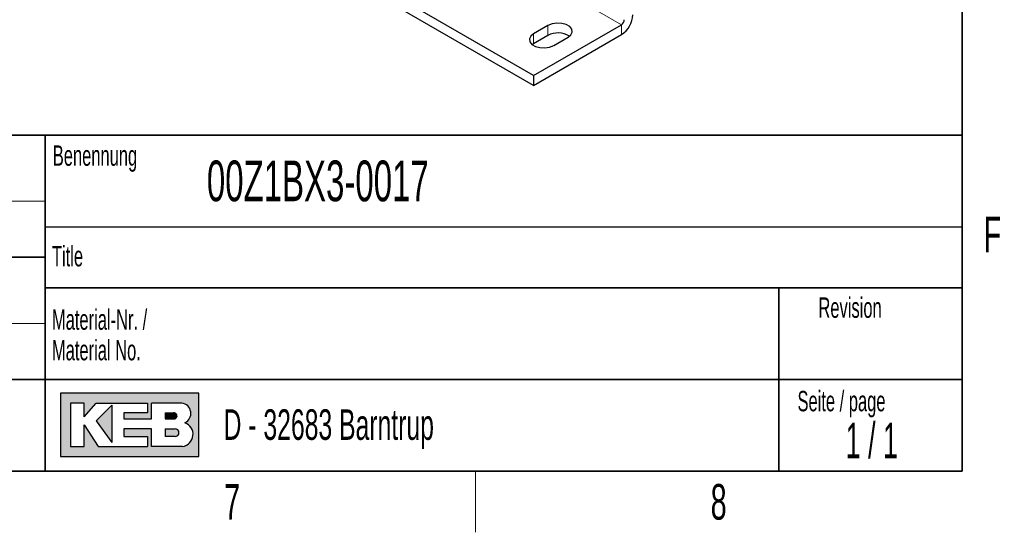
# Model space of a CAD drawing. Header units: millimetres. Extents: x 5 to 418, y 2 to 292.
# Tile 14 of 20: x 316 to 412, y 6 to 56. Entities that reach past the tile are written whole.
import ezdxf

# ---------------------------------------------------------------- set-up
doc = ezdxf.new("R2010")
doc.units = ezdxf.units.MM
doc.layers.add('SLD-0', color=7, linetype='Continuous')
doc.styles.add('SLDTEXTSTYLE0', font='TXT', dxfattribs={"width": 0.605})
doc.styles.add('SLDTEXTSTYLE1', font='TXT', dxfattribs={"width": 0.563})

msp = doc.modelspace()

# ---------------------------------------------------------------- hatches: boundary and pattern name
at = {"linetype": 'Continuous'}
h = msp.add_hatch(color=7, dxfattribs=at)
h.paths.add_polyline_path([(319.519086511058, 13.45626988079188), (333.083981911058, 13.45626988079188), (333.083981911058, 19.65736492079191), (319.519086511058, 19.65736492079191)], flags=0)
edge = h.paths.add_edge_path(flags=0)
edge.add_arc((331.3188604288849, 15.61738520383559), 1.20464082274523, -81.72003226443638, 70.1709600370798, ccw=False)
edge.add_line((331.4923410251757, 14.42530131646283), (331.480008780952, 14.42519098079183))
edge.add_line((331.480008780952, 14.42519098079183), (328.4331606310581, 14.42519098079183))
edge.add_line((328.4331606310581, 14.42519098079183), (328.4331606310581, 16.16924896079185))
edge.add_line((328.4331606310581, 16.16924896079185), (325.7201815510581, 16.16924896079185))
edge.add_line((325.7201815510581, 16.16924896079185), (325.7201815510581, 15.39411208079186))
edge.add_line((325.7201815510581, 15.39411208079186), (328.0455921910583, 15.39411208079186))
edge.add_line((328.0455921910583, 15.39411208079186), (328.0455921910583, 14.42519098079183))
edge.add_line((328.0455921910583, 14.42519098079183), (323.2009866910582, 14.42519098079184))
edge.add_line((323.2009866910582, 14.42519098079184), (321.8444971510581, 16.55681740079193))
edge.add_line((321.8444971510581, 16.55681740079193), (321.8444971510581, 14.42519098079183))
edge.add_line((321.8444971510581, 14.42519098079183), (320.4880076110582, 14.42519098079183))
edge.add_line((320.4880076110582, 14.42519098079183), (320.4880076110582, 18.68844382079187))
edge.add_line((320.4880076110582, 18.68844382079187), (321.8444971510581, 18.68844382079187))
edge.add_line((321.8444971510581, 18.68844382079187), (321.8444971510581, 17.33195428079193))
edge.add_line((321.8444971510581, 17.33195428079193), (323.0072024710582, 18.68844382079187))
edge.add_line((323.0072024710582, 18.68844382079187), (328.0455921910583, 18.68844382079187))
edge.add_line((328.0455921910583, 18.68844382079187), (328.0455921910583, 17.71952272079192))
edge.add_line((328.0455921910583, 17.71952272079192), (325.7201815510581, 17.71952272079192))
edge.add_line((325.7201815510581, 17.71952272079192), (325.7201815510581, 17.13817006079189))
edge.add_line((325.7201815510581, 17.13817006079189), (328.4331606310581, 17.13817006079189))
edge.add_line((328.4331606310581, 17.13817006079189), (328.4331606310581, 18.68844382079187))
edge.add_line((328.4331606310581, 18.68844382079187), (331.4242487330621, 18.68844382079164))
edge.add_line((331.4242487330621, 18.68844382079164), (331.4256482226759, 18.68844382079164))
edge.add_line((331.4256482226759, 18.68844382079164), (331.4259454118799, 18.68845828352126))
edge.add_arc((331.2860949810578, 17.67430640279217), 1.023749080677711, -64.45894120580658, 82.14849338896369, ccw=False)
msp.add_hatch(color=7, dxfattribs=at).paths.add_polyline_path([(324.5574762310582, 14.81275942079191), (324.557476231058, 18.49465960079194), (323.0072024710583, 16.94438584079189)], flags=0)
h = msp.add_hatch(color=7, dxfattribs=at)
edge = h.paths.add_edge_path(flags=0)
edge.add_line((329.7896501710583, 17.13817006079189), (330.6013652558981, 17.13817006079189))
edge.add_arc((330.6568434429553, 17.42884639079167), 0.2959232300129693, 259.1945394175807, 460.8054605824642)
edge.add_line((330.6013652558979, 17.71952272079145), (329.7896501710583, 17.71952272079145))
edge.add_line((329.7896501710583, 17.71952272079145), (329.7896501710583, 17.13817006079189))
h = msp.add_hatch(color=7, dxfattribs=at)
edge = h.paths.add_edge_path(flags=0)
edge.add_line((329.7896501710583, 15.39411208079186), (330.7588584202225, 15.39411208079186))
edge.add_arc((330.7588584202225, 15.78168052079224), 0.3875684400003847, 270.0000000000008, 450.0000000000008)
edge.add_line((330.7588584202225, 16.16924896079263), (330.7386620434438, 16.16924896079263))
edge.add_line((330.7386620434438, 16.16924896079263), (329.7896501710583, 16.16924896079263))
edge.add_line((329.7896501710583, 16.16924896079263), (329.7896501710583, 15.39411208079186))

# ---------------------------------------------------------------- linework, layer by layer
at = {"color": 7, "linetype": 'Continuous', "lineweight": 18}
for p, q in [((374.5634655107, 55.8408525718), (312.6209114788, 91.5995278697)), ((367.3509763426, 55.7592117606), (367.3509763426, 54.7793627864)), ((374.5634655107, 54.8610035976), (374.5634655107, 55.8408525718)), ((365.9367627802, 54.9428036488), (365.9367627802, 53.9629546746))]:
    msp.add_line(p, q, dxfattribs=at)
at = {"color": 7, "linetype": 'Continuous', "lineweight": 25}
for p, q in [((365.9367627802, 50.8607630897), (303.9942087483, 86.6194383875)), ((365.9367627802, 49.8809141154), (303.9942087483, 85.6395894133)), ((365.9367627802, 50.8607630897), (374.5634655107, 55.8408525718)), ((367.3509763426, 55.7592117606), (365.9367627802, 54.9428036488)), ((365.9367627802, 49.8809141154), (374.5634655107, 54.8610035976)), ((367.3509763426, 54.7793627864), (365.9367627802, 53.9629546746)), ((367.9166617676, 53.7998322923), (369.3308753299, 54.6162404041)), ((365.9367627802, 53.9629546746), (365.8132645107, 53.8813934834)), ((365.9367627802, 50.8607630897), (365.9367627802, 49.8809141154))]:
    msp.add_line(p, q, dxfattribs=at)
at = {"color": 7, "linetype": 'Continuous', "lineweight": 25, "flags": 128}
for points in [[(369.3308753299, 54.6162404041), (369.6097567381, 54.8461648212), (369.7355984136, 55.1172865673), (369.6932219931, 55.3969043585), (369.4877386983, 55.6512921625), (369.1439328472, 55.8497670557), (368.7032724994, 55.9683900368), (368.2189077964, 55.9928534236), (367.7492602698, 55.9202065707), (367.3509763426, 55.7592117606)], [(365.9367627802, 54.9428036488), (365.657881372, 54.7128792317), (365.5320396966, 54.4417574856), (365.5744161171, 54.1621396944), (365.7798994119, 53.9077518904), (366.123705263, 53.7092769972), (366.5643656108, 53.5906540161), (367.0487303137, 53.5661906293), (367.5183778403, 53.6388374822), (367.9166617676, 53.7998322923)]]:
    msp.add_lwpolyline(points, dxfattribs=at)
at = {"color": 7, "linetype": 'Continuous', "lineweight": 25}
for centre, radius, start, end in [((373.2384905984, 56.9323727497), 2.458887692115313, 302.60547834, 357.3945215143), ((374.2322217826, 56.3586948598), 0.6147219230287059, 302.60547834, 357.3945215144), ((368.3332430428, 52.9479888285), 2.078167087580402, 57.3517208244, 118.2071095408)]:
    msp.add_arc(centre, radius, start, end, dxfattribs=at)
at = {"layer": 'SLD-0', "lineweight": 35}
for p, q in [((408, 12), (408, 282.5)), ((318, 45), (266.3304509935, 45)), ((318, 45), (318, 12)), ((318, 45), (318, 40.1053465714)), ((318, 45), (408, 45)), ((318, 45), (318, 12)), ((408, 45), (408, 12)), ((266.3304509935, 33), (318, 33)), ((408, 30), (318, 30)), ((390, 12), (390, 30)), ((266.3304509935, 21), (318, 21)), ((318, 21), (390, 21)), ((390, 21), (408, 21)), ((26, 12), (408, 12)), ((266.3304509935, 12), (318, 12)), ((408, 12), (318, 12))]:
    msp.add_line(p, q, dxfattribs=at)
at = {"layer": 'SLD-0', "lineweight": 18}
for p, q in [((266.3304509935, 38.5), (318, 38.5)), ((266.3304509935, 26.5), (318, 26.5)), ((360.25, 6), (360.25, 12))]:
    msp.add_line(p, q, dxfattribs=at)
at = {"layer": 'SLD-0'}
for p, q in [((318, 36), (408, 36)), ((331.4242487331, 18.6884438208), (331.4256482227, 18.6884438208)), ((331.4256482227, 18.6884438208), (331.4259454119, 18.6884582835)), ((331.480008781, 14.4251909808), (331.4923410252, 14.4253013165))]:
    msp.add_line(p, q, dxfattribs=at)
at = {"layer": 'SLD-0', "linetype": 'Continuous'}
for p, q in [((333.0839819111, 19.6573649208), (319.5190865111, 19.6573649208)), ((319.5190865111, 19.6573649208), (319.5190865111, 13.4562698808)), ((333.0839819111, 13.4562698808), (333.0839819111, 19.6573649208)), ((321.8444971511, 18.6884438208), (320.4880076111, 18.6884438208)), ((320.4880076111, 18.6884438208), (320.4880076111, 14.4251909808)), ((321.8444971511, 17.3319542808), (323.0072024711, 18.6884438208)), ((321.8444971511, 17.3319542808), (321.8444971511, 18.6884438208)), ((323.0072024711, 18.6884438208), (328.0455921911, 18.6884438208)), ((324.5574762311, 18.4946596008), (323.0072024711, 16.9443858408)), ((324.5574762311, 18.4946596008), (324.5574762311, 14.8127594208)), ((328.0455921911, 18.6884438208), (328.0455921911, 17.7195227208)), ((331.4242487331, 18.6884438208), (328.4331606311, 18.6884438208)), ((328.4331606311, 17.1381700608), (328.4331606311, 18.6884438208)), ((331.4242487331, 18.6884438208), (331.4256482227, 18.6884438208)), ((331.4256482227, 18.6884438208), (331.4259454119, 18.6884582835)), ((325.7201815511, 17.7195227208), (325.7201815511, 17.1381700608)), ((328.0455921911, 17.7195227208), (325.7201815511, 17.7195227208)), ((329.7896501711, 17.7195227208), (330.6013652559, 17.7195227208)), ((329.7896501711, 17.7195227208), (329.7896501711, 17.1381700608)), ((321.8444971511, 14.4251909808), (321.8444971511, 16.5568174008)), ((321.8444971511, 16.5568174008), (323.2009866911, 14.4251909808)), ((323.0072024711, 16.9443858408), (324.5574762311, 14.8127594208)), ((325.7201815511, 17.1381700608), (328.4331606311, 17.1381700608)), ((329.7896501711, 17.1381700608), (330.6013652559, 17.1381700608)), ((325.7201815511, 16.1692489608), (325.7201815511, 15.3941120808)), ((328.4331606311, 16.1692489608), (325.7201815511, 16.1692489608)), ((328.4331606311, 14.4251909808), (328.4331606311, 16.1692489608)), ((329.7896501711, 16.1692489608), (330.7588584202, 16.1692489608)), ((329.7896501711, 16.1692489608), (329.7896501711, 15.3941120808)), ((330.7386620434, 16.1692489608), (330.7588584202, 16.1692489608)), ((325.7201815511, 15.3941120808), (328.0455921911, 15.3941120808)), ((328.0455921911, 15.3941120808), (328.0455921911, 14.4251909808)), ((330.7588584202, 15.3941120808), (329.7896501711, 15.3941120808)), ((320.4880076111, 14.4251909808), (321.8444971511, 14.4251909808)), ((323.2009866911, 14.4251909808), (328.0455921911, 14.4251909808)), ((331.480008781, 14.4251909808), (328.4331606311, 14.4251909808)), ((331.480008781, 14.4251909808), (331.4923410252, 14.4253013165)), ((319.5190865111, 13.4562698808), (333.0839819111, 13.4562698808))]:
    msp.add_line(p, q, dxfattribs=at)
for centre, radius, start, end in [((331.2860949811, 17.6743064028), 1.023749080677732, 295.5410587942, 82.148493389), ((330.656843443, 17.4288463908), 0.2959232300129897, 259.1945394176, 100.8054605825), ((331.3188604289, 15.6173852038), 1.204640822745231, 278.2799677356, 70.1709600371), ((330.7588584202, 15.7816805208), 0.3875684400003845, 270, 90)]:
    msp.add_arc(centre, radius, start, end, dxfattribs=at)

# ---------------------------------------------------------------- texts
at = {"layer": 'SLD-0'}
for s, insert, char_height, attachment_point, style in [('Benennung', (318.7636716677, 43.9908879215), 2, 1, 'SLDTEXTSTYLE0'), ('00Z1BX3-0017', (333.8826865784, 42.5045188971), 4, 1, 'SLDTEXTSTYLE0'), ('F', (410.9536166, 37.0010772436), 3.5, 2, 'SLDTEXTSTYLE0'), ('Title', (318.6797653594, 34.1107265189), 2, 1, 'SLDTEXTSTYLE0'), ('Revision', (393.8965220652, 29.0591225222), 2, 1, 'SLDTEXTSTYLE0'), ('Material-Nr. /', (318.6797653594, 27.8878268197), 2, 1, 'SLDTEXTSTYLE0'), ('Material No.', (318.6797653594, 24.8878267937), 2, 1, 'SLDTEXTSTYLE0'), ('Seite / page', (391.8390568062, 19.8830679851), 2, 1, 'SLDTEXTSTYLE0'), ('D - 32683 Barntrup', (335.5202035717, 18.0786992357), 3, 1, 'SLDTEXTSTYLE0'), ('1 / 1', (399.1297679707, 16.7706515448), 3.5, 2, 'SLDTEXTSTYLE1'), ('7', (336.3527123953, 10.7429955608), 3.5, 2, 'SLDTEXTSTYLE0'), ('8', (384.1027123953, 10.7429955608), 3.5, 2, 'SLDTEXTSTYLE0')]:
    msp.add_mtext(s, dxfattribs=dict(at, insert=insert, char_height=char_height, attachment_point=attachment_point, style=style))

doc.saveas('drawing.dxf')
